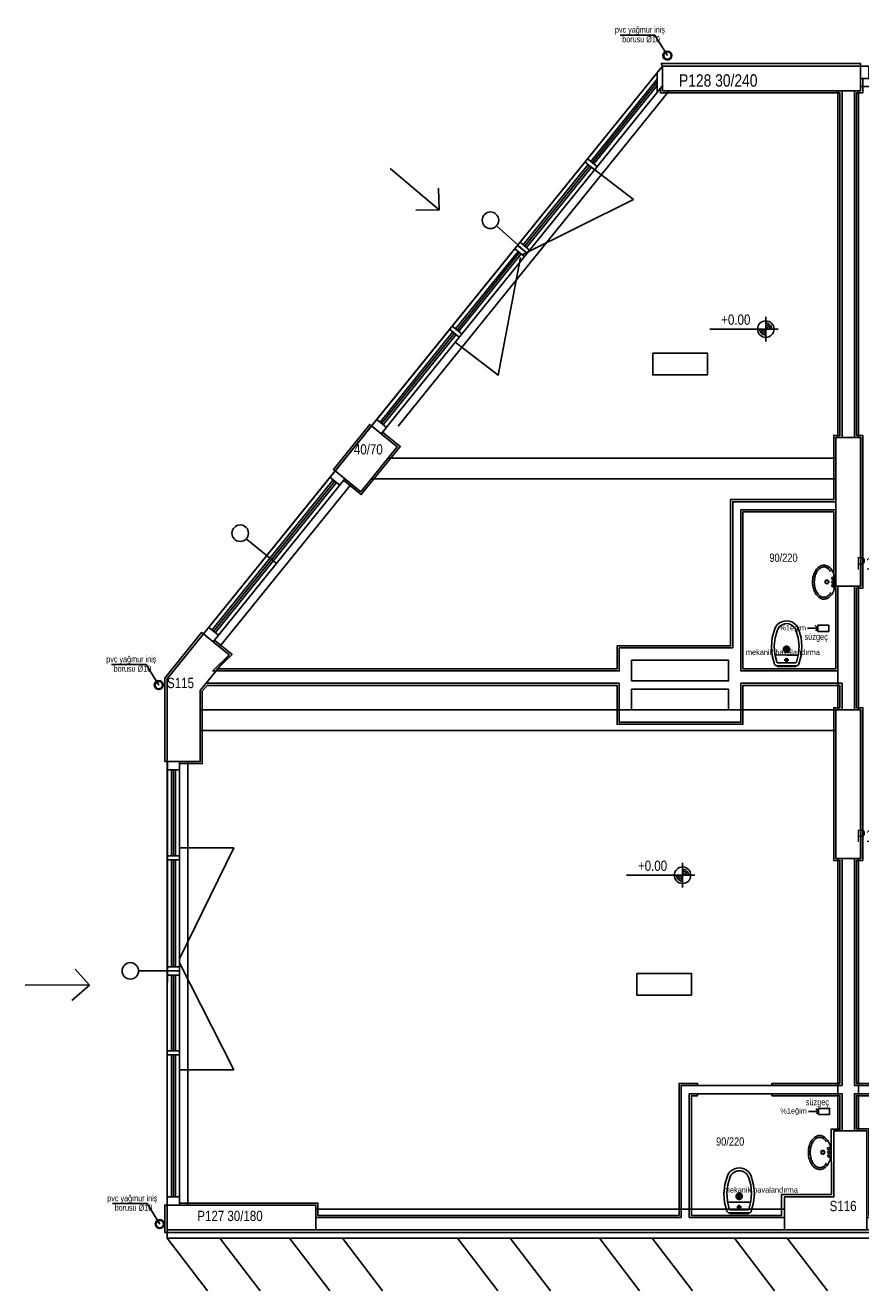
# Model space of a CAD drawing. Header units: centimetres. Extents: x 0 to 15545, y -30 to 2970.
# Tile 3 of 31: x 1227 to 1733, y 1185 to 1952. Entities that reach past the tile are written whole.
import ezdxf

# ---------------------------------------------------------------- set-up
doc = ezdxf.new("R2010")
doc.units = ezdxf.units.CM
doc.layers.add('ASN-MIMARI', color=8, linetype='CONTINUOUS')
doc.styles.get("Standard").update_dxf_attribs({"font": 'arial.ttf', "width": 0.8})

msp = doc.modelspace()

# ---------------------------------------------------------------- linework, layer by layer
at = {"layer": 'ASN-MIMARI'}
for p, q in [((1608.2, 1945.9), (1587.25, 1945.9)), ((1615.84, 1933.48), (1608.2, 1945.9)), ((1675.42, 1775.27), (1675.42, 1760.27)), ((1682.92, 1767.77), (1641.51, 1767.77)), ((1688.03, 1573.85), (1685.81, 1573.86)), ((1688.02, 1571.59), (1688.05, 1576.16)), ((1688.03, 1573.85), (1690.26, 1573.84)), ((1300.09, 1564.57), (1279.15, 1564.57)), ((1307.74, 1552.16), (1300.09, 1564.57)), ((1688.02, 1570.35), (1680.96, 1570.39)), ((1682.03, 1563.88), (1687.98, 1563.85)), ((1682.23, 1563.88), (1682.23, 1563.73)), ((1682.75, 1565.63), (1687.99, 1565.6)), ((1688, 1567.35), (1686.6, 1567.36)), ((1693.93, 1563.82), (1687.98, 1563.85)), ((1687.99, 1566.13), (1688.01, 1568.68)), ((1693.24, 1565.57), (1687.99, 1565.6)), ((1688, 1567.35), (1689.4, 1567.34)), ((1688.02, 1570.35), (1695.08, 1570.31)), ((1693.73, 1563.82), (1693.73, 1563.67)), ((1682.58, 1563.38), (1687.98, 1563.35)), ((1693.38, 1563.32), (1687.98, 1563.35)), ((1624.98, 1444.46), (1624.98, 1429.46)), ((1632.48, 1436.96), (1591.06, 1436.96)), ((1659.31, 1242.48), (1657.09, 1242.49)), ((1659.3, 1240.22), (1659.32, 1244.79)), ((1659.31, 1242.48), (1661.53, 1242.47)), ((1300.7, 1238.06), (1279.76, 1238.06)), ((1308.35, 1225.65), (1300.7, 1238.06)), ((1659.29, 1238.98), (1652.23, 1239.01)), ((1654.02, 1234.26), (1659.27, 1234.23)), ((1659.28, 1235.98), (1657.88, 1235.99)), ((1659.27, 1234.76), (1659.28, 1237.31)), ((1664.51, 1234.2), (1659.27, 1234.23)), ((1659.28, 1235.98), (1660.68, 1235.97)), ((1659.29, 1238.98), (1666.35, 1238.94)), ((1653.31, 1232.51), (1659.26, 1232.48)), ((1653.51, 1232.51), (1653.51, 1232.36)), ((1653.86, 1232.01), (1659.26, 1231.98)), ((1665.21, 1232.45), (1659.26, 1232.48)), ((1664.66, 1231.95), (1659.26, 1231.98)), ((1665.01, 1232.45), (1665.01, 1232.3))]:
    msp.add_line(p, q, dxfattribs=at)
for points in [[(3059.11, 1927.14), (1612.86, 1927.14), (1312.86, 1555.89), (1312.86, 1222.14), (1790.36, 1222.14), (1790.36, 1222.14), (2066.61, 1222.14), (2066.61, 1267.14), (2390.36, 1267.14), (2390.36, 1222.14), (3059.11, 1222.14), (3059.11, 1927.14)], [(1612.86, 1915.21), (1612.86, 1927.14), (1436.65, 1709.08), (1442.49, 1704.37), (1612.86, 1915.21)], [(1442.94, 1716.86), (1612.86, 1927.14)], [(1442.94, 1716.86), (1612.86, 1927.14)], [(1609.72, 1911.32), (1609.72, 1923.25), (1612.86, 1927.14), (1612.86, 1915.21), (1609.72, 1911.32)], [(1732.86, 1927.14), (1732.86, 1928.64), (1612.14, 1928.64), (1612.86, 1927.14)], [(1612.86, 1912.14), (1612.86, 1927.14)], [(1612.86, 1927.14), (1732.86, 1927.14)], [(1612.86, 1927.14), (1732.86, 1927.14), (1732.86, 1912.14), (1612.86, 1912.14), (1612.86, 1927.14)], [(1612.86, 1912.14), (1612.86, 1927.14)], [(1612.86, 1927.14), (1732.86, 1927.14)], [(1732.86, 1927.14), (2042.86, 1927.14)], [(1732.86, 1912.14), (1732.86, 1927.14)], [(1732.86, 1919.64), (1732.86, 1927.14), (1737.86, 1927.14), (1737.86, 1919.64), (1732.86, 1919.64), (2042.86, 1919.64), (2042.86, 1927.14), (2036.61, 1927.14), (2036.61, 1919.64), (2036.61, 1927.14), (1737.86, 1927.14)], [(1732.86, 1927.14), (2042.86, 1927.14)], [(1732.86, 1912.14), (1732.86, 1927.14)], [(1569.41, 1869.39), (1609.72, 1919.27)], [(1570.38, 1868.6), (1609.72, 1917.28)], [(1826.61, 1309.64), (1729.11, 1309.64), (1729.11, 1447.14), (1732.86, 1447.14), (1732.86, 1537.14), (1729.11, 1537.14), (1729.11, 1612.14), (1732.86, 1612.14), (1732.86, 1702.14), (1729.11, 1702.14), (1729.11, 1912.14), (1732.86, 1912.14), (1732.86, 1919.64), (2042.86, 1919.64)], [(1769.02, 1309.64), (1769, 1310.89), (1730.36, 1310.89), (1730.36, 1445.89), (1734.11, 1445.89), (1734.11, 1538.39), (1730.36, 1538.39), (1730.36, 1610.89), (1734.11, 1610.89), (1734.11, 1703.39), (1730.36, 1703.39), (1730.36, 1910.89), (1734.11, 1910.89), (1734.11, 1919.64)], [(1655.36, 1574.64), (1655.36, 1663.24), (1717.86, 1663.24), (1717.86, 1702.14), (1721.61, 1702.14), (1721.61, 1912.14), (1612.86, 1912.14), (1612.86, 1915.21), (1442.49, 1704.37), (1452.21, 1696.51), (1430.21, 1669.29), (1420.49, 1677.15), (1340.69, 1578.4), (1350.41, 1570.54), (1340.47, 1560.74), (1586.61, 1560.74), (1586.61, 1574.64), (1655.36, 1574.64)], [(1341.48, 1579.37), (1352.17, 1570.73), (1343.09, 1561.99), (1585.36, 1561.99), (1585.36, 1575.89), (1654.11, 1575.89), (1654.11, 1664.49), (1716.61, 1664.49), (1716.61, 1703.39), (1720.36, 1703.39), (1720.36, 1910.89), (1611.61, 1910.89), (1611.61, 1913.66)], [(1452.66, 1709.01), (1616.81, 1912.14)], [(1452.66, 1709.01), (1616.81, 1912.14)], [(1571.35, 1867.82), (1609.72, 1915.3)], [(1612.86, 1912.14), (1732.86, 1912.14)], [(1612.86, 1912.14), (1732.86, 1912.14)], [(1719.16, 1702.14), (1719.16, 1912.14)], [(1731.66, 1702.14), (1731.66, 1912.14)], [(1732.86, 1914.64), (2042.86, 1914.64)], [(1571.72, 1864.3), (1565.89, 1869.02), (1567.46, 1870.96), (1573.3, 1866.25), (1573.3, 1866.25)], [(1447.88, 1865.11), (1477.53, 1840.01), (1477.15, 1852.97), (1477.53, 1840.01), (1463.49, 1839.89)], [(1569.27, 1866.27), (1595.26, 1846.26), (1528.28, 1813.04)], [(1528.5, 1818.76), (1567.83, 1867.44)], [(1529.47, 1817.98), (1568.81, 1866.66)], [(1530.44, 1817.19), (1569.78, 1865.87)], [(1530.82, 1813.68), (1512.36, 1830.36)], [(1529.24, 1811.73), (1523.41, 1816.45), (1526.55, 1820.34), (1532.39, 1815.62), (1530.82, 1813.68)], [(1524.98, 1818.39), (1530.82, 1813.68)], [(1487.29, 1759.81), (1513.28, 1739.8), (1526.75, 1811.06)], [(1487.48, 1768), (1525.35, 1814.88)], [(1488.45, 1767.21), (1526.33, 1814.09)], [(1489.42, 1766.43), (1527.3, 1813.3)], [(1675.42, 1771.41), (1676.23, 1771.32), (1677, 1771.05), (1677.69, 1770.61), (1678.27, 1770.04), (1678.7, 1769.35), (1678.97, 1768.58), (1679.06, 1767.77)], [(1441.74, 1711.4), (1485.9, 1766.06)], [(1442.71, 1710.62), (1486.88, 1765.27)], [(1443.68, 1709.83), (1487.85, 1764.48)], [(1489.79, 1762.91), (1483.96, 1767.63), (1485.53, 1769.57), (1491.36, 1764.86), (1491.36, 1764.86)], [(1675.42, 1764.12), (1674.61, 1764.21), (1673.84, 1764.48), (1673.15, 1764.92), (1672.57, 1765.49), (1672.14, 1766.19), (1671.87, 1766.95), (1671.78, 1767.77)], [(1675.42, 1765.25), (1674.86, 1765.31), (1674.33, 1765.5), (1673.85, 1765.8), (1673.45, 1766.2), (1673.15, 1766.67), (1672.97, 1767.21), (1672.9, 1767.77)], [(1675.42, 1766.37), (1675.11, 1766.41), (1674.82, 1766.51), (1674.55, 1766.68), (1674.33, 1766.9), (1674.17, 1767.16), (1674.06, 1767.46), (1674.03, 1767.77)], [(1675.42, 1770.28), (1675.98, 1770.22), (1676.51, 1770.03), (1676.99, 1769.73), (1677.39, 1769.33), (1677.69, 1768.86), (1677.87, 1768.33), (1677.94, 1767.77)], [(1675.42, 1769.16), (1675.73, 1769.12), (1676.02, 1769.02), (1676.29, 1768.85), (1676.51, 1768.63), (1676.68, 1768.37), (1676.78, 1768.08), (1676.81, 1767.77)], [(1606.97, 1753.26), (1640.08, 1753.26), (1640.08, 1740.07), (1606.97, 1740.07), (1606.97, 1753.26)], [(1436.67, 1709.07), (1435.51, 1710.01), (1413.66, 1682.66), (1414.83, 1681.72)], [(1436.65, 1709.08), (1442.49, 1704.37), (1445.63, 1708.26), (1439.8, 1712.97), (1436.65, 1709.08)], [(1430.21, 1669.29), (1414.65, 1681.86), (1436.65, 1709.08), (1452.21, 1696.51), (1430.21, 1669.29)], [(1443.27, 1705.34), (1453.97, 1696.7), (1430.4, 1667.53), (1419.7, 1676.18)], [(1732.91, 1702.14), (1717.86, 1702.14), (1717.86, 1612.14), (1732.91, 1612.14), (1732.91, 1702.14)], [(1732.91, 1702.14), (1717.91, 1702.14)], [(1717.91, 1612.14), (1717.91, 1702.14)], [(1732.91, 1702.14), (1717.91, 1702.14)], [(1717.91, 1612.14), (1717.91, 1702.14)], [(1732.91, 1612.14), (1732.91, 1702.14)], [(1732.91, 1612.14), (1732.91, 1702.14)], [(1446.65, 1689.64), (1717.91, 1689.64)], [(1334.86, 1583.11), (1414.65, 1681.86)], [(1340.69, 1578.4), (1334.86, 1583.11), (1414.65, 1681.86), (1420.49, 1677.15), (1340.69, 1578.4)], [(1334.86, 1583.11), (1414.65, 1681.86)], [(1430.21, 1669.29), (1414.65, 1681.86)], [(1413.46, 1676.4), (1339.94, 1585.43)], [(1414.43, 1675.62), (1340.92, 1584.64)], [(1415.4, 1674.83), (1341.89, 1583.86)], [(1344.58, 1575.26), (1424.38, 1674.01)], [(1344.58, 1575.26), (1424.38, 1674.01)], [(1417.35, 1673.26), (1417.35, 1673.26), (1411.51, 1677.97)], [(1436.55, 1677.14), (1717.91, 1677.14)], [(1719.11, 1560.74), (1660.36, 1560.74), (1660.36, 1658.24), (1717.86, 1658.24), (1717.86, 1612.14), (1719.11, 1612.14), (1719.11, 1558.24)], [(1717.86, 1561.99), (1661.61, 1561.99), (1661.61, 1656.99), (1716.61, 1656.99), (1716.61, 1610.89), (1717.86, 1610.89), (1717.86, 1561.99)], [(1379.02, 1625.83), (1360.64, 1640.68)], [(1704.26, 1618.56), (1704.02, 1617.55), (1703.85, 1616.53), (1703.76, 1615.5), (1703.73, 1614.47)], [(1705.7, 1621.75), (1705.24, 1621), (1704.85, 1620.21), (1704.52, 1619.4), (1704.26, 1618.56)], [(1705.31, 1618.27), (1705.09, 1617.34), (1704.94, 1616.39), (1704.85, 1615.44), (1704.82, 1614.48)], [(1706.61, 1621.15), (1706.2, 1620.47), (1705.84, 1619.76), (1705.55, 1619.03), (1705.31, 1618.27)], [(1708.07, 1624.07), (1707.39, 1623.59), (1706.76, 1623.04), (1706.19, 1622.42), (1705.7, 1621.75)], [(1708.65, 1623.15), (1708.07, 1622.73), (1707.52, 1622.26), (1707.04, 1621.73), (1706.61, 1621.15)], [(1710.55, 1624.79), (1709.9, 1624.74), (1709.26, 1624.61), (1708.65, 1624.38), (1708.07, 1624.07)], [(1710.55, 1623.7), (1710.05, 1623.66), (1709.57, 1623.56), (1709.1, 1623.38), (1708.65, 1623.15)], [(1713.03, 1624.11), (1712.45, 1624.41), (1711.84, 1624.62), (1711.2, 1624.75), (1710.55, 1624.79)], [(1712.46, 1623.17), (1712.02, 1623.4), (1711.54, 1623.57), (1711.05, 1623.67), (1710.55, 1623.7)], [(1714.69, 1620.96), (1714.24, 1621.61), (1713.71, 1622.2), (1713.11, 1622.72), (1712.46, 1623.17)], [(1715.44, 1621.82), (1714.93, 1622.48), (1714.36, 1623.09), (1713.72, 1623.63), (1713.03, 1624.11)], [(1716.92, 1618.65), (1716.65, 1619.48), (1716.31, 1620.29), (1715.9, 1621.07), (1715.44, 1621.82)], [(1717.51, 1614.56), (1717.47, 1615.6), (1717.35, 1616.63), (1717.17, 1617.64), (1716.92, 1618.65)], [(1703.73, 1614.47), (1703.77, 1613.43), (1703.88, 1612.41), (1704.06, 1611.39), (1704.31, 1610.38)], [(1704.31, 1610.38), (1704.59, 1609.55), (1704.93, 1608.74), (1705.33, 1607.96), (1705.8, 1607.21)], [(1704.82, 1614.48), (1704.86, 1613.52), (1704.96, 1612.56), (1705.13, 1611.62), (1705.36, 1610.68)], [(1705.36, 1610.68), (1705.61, 1609.93), (1705.92, 1609.2), (1706.28, 1608.5), (1706.7, 1607.83)], [(1715.54, 1607.28), (1715.99, 1608.03), (1716.39, 1608.82), (1716.72, 1609.63), (1716.98, 1610.47)], [(1716.98, 1610.47), (1717.21, 1611.48), (1717.38, 1612.5), (1717.48, 1613.53), (1717.51, 1614.56)], [(1732.91, 1612.14), (1717.91, 1612.14)], [(1732.91, 1612.14), (1717.91, 1612.14)], [(1719.16, 1537.14), (1719.16, 1612.14)], [(1719.16, 1537.14), (1719.16, 1612.14)], [(1731.66, 1537.14), (1731.66, 1612.14)], [(1705.8, 1607.21), (1706.3, 1606.55), (1706.88, 1605.94), (1707.51, 1605.4), (1708.21, 1604.92)], [(1706.7, 1607.83), (1707.14, 1607.26), (1707.63, 1606.73), (1708.18, 1606.26), (1708.77, 1605.86)], [(1708.21, 1604.92), (1708.78, 1604.62), (1709.4, 1604.41), (1710.04, 1604.28), (1710.69, 1604.24)], [(1708.77, 1605.86), (1709.22, 1605.63), (1709.69, 1605.46), (1710.18, 1605.36), (1710.68, 1605.33)], [(1710.68, 1605.33), (1711.18, 1605.37), (1711.67, 1605.47), (1712.14, 1605.65), (1712.58, 1605.88)], [(1710.69, 1604.24), (1711.34, 1604.29), (1711.98, 1604.43), (1712.59, 1604.65), (1713.16, 1604.96)], [(1712.58, 1605.88), (1713.23, 1606.34), (1713.81, 1606.88), (1714.33, 1607.47), (1714.78, 1608.13)], [(1713.16, 1604.96), (1713.85, 1605.44), (1714.48, 1605.99), (1715.04, 1606.61), (1715.54, 1607.28)], [(1340.69, 1578.4), (1343.83, 1582.29), (1338, 1587)], [(1680.87, 1586.18), (1681.58, 1587.56), (1682.54, 1588.77), (1683.73, 1589.77), (1685.1, 1590.5), (1686.58, 1590.95), (1688.12, 1591.1)], [(1682.5, 1585.54), (1683.05, 1586.61), (1683.8, 1587.55), (1684.72, 1588.32), (1685.77, 1588.89), (1686.92, 1589.24), (1688.11, 1589.35)], [(1688.11, 1589.35), (1689.31, 1589.22), (1690.45, 1588.86), (1691.5, 1588.28), (1692.41, 1587.5), (1693.15, 1586.56), (1693.69, 1585.49)], [(1688.12, 1591.1), (1689.66, 1590.94), (1691.14, 1590.47), (1692.5, 1589.72), (1693.67, 1588.72), (1694.63, 1587.5), (1695.32, 1586.11)], [(1700.78, 1586.55), (1706.86, 1586.55), (1705.45, 1588.04), (1706.86, 1586.55), (1705.65, 1585.08)], [(1706.86, 1588.39), (1713.56, 1588.39), (1713.56, 1584.7), (1706.86, 1584.7), (1706.86, 1588.39)], [(1334.86, 1583.11), (1333.69, 1584.06), (1311.36, 1556.42), (1311.36, 1505.89), (1312.86, 1505.89)], [(1312.86, 1555.89), (1334.86, 1583.11)], [(1312.86, 1555.89), (1334.86, 1583.11)], [(1334.86, 1583.11), (1350.41, 1570.54)], [(1334.86, 1583.11), (1350.41, 1570.54)], [(1680.63, 1564.86), (1679.23, 1570.12), (1678.79, 1575.55), (1679.35, 1580.96), (1680.87, 1586.18)], [(1682.04, 1566.14), (1680.87, 1570.94), (1680.55, 1575.88), (1681.1, 1580.8), (1682.5, 1585.54)], [(1693.69, 1585.49), (1695.04, 1580.73), (1695.54, 1575.8), (1695.17, 1570.87), (1693.95, 1566.08)], [(1695.32, 1586.11), (1696.79, 1580.87), (1697.29, 1575.45), (1696.8, 1570.03), (1695.34, 1564.79)], [(1688.02, 1571.98), (1687.63, 1572.02), (1687.26, 1572.14), (1686.92, 1572.34), (1686.63, 1572.6), (1686.41, 1572.92), (1686.25, 1573.28), (1686.17, 1573.66), (1686.17, 1574.06), (1686.25, 1574.44), (1686.42, 1574.8), (1686.65, 1575.11), (1686.94, 1575.37), (1687.28, 1575.57), (1687.65, 1575.69), (1688.04, 1575.73)], [(1688.03, 1572.7), (1687.79, 1572.73), (1687.56, 1572.8), (1687.35, 1572.92), (1687.18, 1573.09), (1687.04, 1573.28), (1686.94, 1573.5), (1686.89, 1573.74), (1686.89, 1573.98), (1686.94, 1574.21), (1687.04, 1574.43), (1687.18, 1574.62), (1687.36, 1574.78), (1687.57, 1574.9), (1687.8, 1574.98), (1688.04, 1575)], [(1688.04, 1575.73), (1688.43, 1575.68), (1688.81, 1575.56), (1689.14, 1575.36), (1689.43, 1575.1), (1689.66, 1574.78), (1689.82, 1574.42), (1689.9, 1574.04), (1689.9, 1573.64), (1689.81, 1573.26), (1689.65, 1572.9), (1689.42, 1572.59), (1689.13, 1572.33), (1688.79, 1572.13), (1688.41, 1572.01), (1688.02, 1571.98)], [(1688.04, 1575), (1688.28, 1574.97), (1688.51, 1574.9), (1688.71, 1574.78), (1688.89, 1574.62), (1689.03, 1574.42), (1689.13, 1574.2), (1689.18, 1573.96), (1689.18, 1573.72), (1689.13, 1573.49), (1689.03, 1573.27), (1688.88, 1573.08), (1688.71, 1572.92), (1688.5, 1572.8), (1688.27, 1572.72), (1688.03, 1572.7)], [(1350.41, 1570.54), (1332.86, 1548.82)], [(1350.41, 1570.54), (1332.86, 1548.82)], [(1594.11, 1567.14), (1652.86, 1567.14), (1652.86, 1554.64), (1594.11, 1554.64), (1594.11, 1567.14)], [(1682.03, 1563.88), (1681.73, 1563.91), (1681.44, 1564), (1681.18, 1564.15), (1680.95, 1564.35), (1680.77, 1564.59), (1680.63, 1564.86)], [(1682.75, 1565.63), (1682.59, 1565.64), (1682.45, 1565.69), (1682.31, 1565.77), (1682.2, 1565.87), (1682.1, 1566), (1682.04, 1566.14)], [(1682.58, 1563.38), (1682.5, 1563.39), (1682.43, 1563.41), (1682.36, 1563.46), (1682.31, 1563.51), (1682.27, 1563.58), (1682.24, 1563.65), (1682.23, 1563.73)], [(1688, 1566.48), (1687.81, 1566.5), (1687.64, 1566.55), (1687.48, 1566.65), (1687.35, 1566.77), (1687.24, 1566.92), (1687.17, 1567.08), (1687.13, 1567.26), (1687.13, 1567.45), (1687.17, 1567.62), (1687.25, 1567.79), (1687.35, 1567.94), (1687.49, 1568.06), (1687.65, 1568.15), (1687.82, 1568.21), (1688.01, 1568.23)], [(1688.01, 1568.23), (1688.19, 1568.21), (1688.36, 1568.15), (1688.52, 1568.06), (1688.65, 1567.93), (1688.76, 1567.78), (1688.83, 1567.62), (1688.87, 1567.44), (1688.87, 1567.25), (1688.83, 1567.08), (1688.76, 1566.91), (1688.65, 1566.76), (1688.51, 1566.64), (1688.35, 1566.55), (1688.18, 1566.49), (1688, 1566.48)], [(1693.95, 1566.08), (1693.88, 1565.94), (1693.79, 1565.81), (1693.67, 1565.71), (1693.54, 1565.64), (1693.39, 1565.59), (1693.24, 1565.57)], [(1693.73, 1563.67), (1693.72, 1563.59), (1693.7, 1563.52), (1693.65, 1563.45), (1693.6, 1563.4), (1693.53, 1563.36), (1693.46, 1563.33), (1693.38, 1563.32)], [(1695.34, 1564.79), (1695.21, 1564.52), (1695.02, 1564.28), (1694.79, 1564.08), (1694.52, 1563.94), (1694.23, 1563.85), (1693.93, 1563.82)], [(1312.86, 1505.89), (1312.86, 1555.89)], [(1312.86, 1505.89), (1312.86, 1555.89)], [(1586.61, 1553.24), (1586.61, 1529.64), (1660.36, 1529.64), (1660.36, 1553.24), (1721.61, 1553.24), (1721.61, 1537.14), (1717.86, 1537.14), (1717.86, 1447.14), (1721.61, 1447.14), (1721.61, 1309.64), (1624.11, 1309.64), (1624.11, 1229.64), (1402.86, 1229.64), (1402.86, 1237.14), (1320.36, 1237.14), (1320.36, 1505.89), (1332.86, 1505.89), (1332.86, 1548.82), (1336.43, 1553.24), (1586.61, 1553.24)], [(1320.36, 1504.64), (1334.11, 1504.64), (1334.11, 1548.38), (1337.03, 1551.99), (1585.36, 1551.99), (1585.36, 1528.39), (1661.61, 1528.39), (1661.61, 1551.99), (1720.36, 1551.99), (1720.36, 1538.39), (1716.61, 1538.39), (1716.61, 1445.89), (1720.36, 1445.89), (1720.36, 1310.89), (1679.12, 1310.89), (1679.12, 1309.64)], [(1332.86, 1548.82), (1332.86, 1505.89)], [(1332.86, 1548.82), (1332.86, 1505.89)], [(1652.86, 1537.14), (1594.11, 1537.14), (1594.11, 1549.64), (1652.86, 1549.64), (1652.86, 1537.14)], [(1332.86, 1537.14), (1717.91, 1537.14)], [(1732.91, 1537.14), (1717.91, 1537.14)], [(1717.91, 1447.14), (1717.91, 1537.14)], [(1717.91, 1537.14), (1732.91, 1537.14), (1732.91, 1447.14), (1717.91, 1447.14), (1717.91, 1537.14)], [(1732.91, 1537.14), (1717.91, 1537.14)], [(1717.91, 1447.14), (1717.91, 1537.14)], [(1732.91, 1447.14), (1732.91, 1537.14)], [(1732.91, 1447.14), (1732.91, 1537.14)], [(1332.86, 1524.64), (1717.91, 1524.64)], [(1332.86, 1505.89), (1312.86, 1505.89)], [(1312.86, 1252.14), (1312.86, 1505.89)], [(1320.36, 1242.14), (1312.86, 1242.14), (1312.86, 1242.14), (1320.36, 1242.14), (1320.36, 1257.14), (1320.36, 1505.89), (1312.86, 1505.89), (1312.86, 1500.89), (1320.36, 1500.89), (1312.86, 1500.89)], [(1332.86, 1505.89), (1312.86, 1505.89)], [(1312.86, 1238.07), (1312.96, 1505.89)], [(1325.36, 1237.38), (1325.36, 1505.89)], [(1315.36, 1448.7), (1315.36, 1500.89)], [(1316.61, 1448.7), (1316.61, 1500.89)], [(1317.86, 1448.7), (1317.86, 1500.89)], [(1312.86, 1448.7), (1312.86, 1257.14)], [(1320.36, 1448.7), (1312.86, 1448.7)], [(1320.36, 1453.5), (1353.16, 1453.5), (1320.36, 1386.32)], [(1320.36, 1446.2), (1312.86, 1446.2)], [(1315.36, 1381.51), (1315.36, 1446.2)], [(1316.61, 1381.51), (1316.61, 1446.2)], [(1317.86, 1381.51), (1317.86, 1446.2)], [(1732.91, 1447.14), (1717.91, 1447.14)], [(1732.91, 1447.14), (1717.91, 1447.14)], [(1719.16, 1282.14), (1719.16, 1447.14)], [(1719.16, 1282.14), (1719.16, 1447.14)], [(1731.66, 1282.14), (1731.66, 1447.14)], [(1731.66, 1282.14), (1731.66, 1447.14)], [(1624.98, 1433.32), (1624.17, 1433.41), (1623.4, 1433.68), (1622.71, 1434.11), (1622.13, 1434.69), (1621.7, 1435.38), (1621.43, 1436.15), (1621.34, 1436.96)], [(1624.98, 1434.44), (1624.42, 1434.51), (1623.89, 1434.69), (1623.41, 1434.99), (1623.01, 1435.39), (1622.71, 1435.87), (1622.52, 1436.4), (1622.46, 1436.96)], [(1624.98, 1435.57), (1624.67, 1435.6), (1624.37, 1435.71), (1624.11, 1435.87), (1623.89, 1436.09), (1623.72, 1436.36), (1623.62, 1436.65), (1623.59, 1436.96)], [(1624.98, 1440.6), (1625.79, 1440.51), (1626.56, 1440.24), (1627.25, 1439.81), (1627.83, 1439.23), (1628.26, 1438.54), (1628.53, 1437.77), (1628.62, 1436.96)], [(1624.98, 1439.48), (1625.54, 1439.42), (1626.07, 1439.23), (1626.55, 1438.93), (1626.95, 1438.53), (1627.25, 1438.05), (1627.43, 1437.52), (1627.5, 1436.96)], [(1624.98, 1438.35), (1625.29, 1438.32), (1625.58, 1438.22), (1625.85, 1438.05), (1626.07, 1437.83), (1626.23, 1437.57), (1626.34, 1437.27), (1626.37, 1436.96)], [(1226.89, 1370.49), (1265.74, 1370.27), (1257.14, 1379.96), (1265.74, 1370.27), (1255.06, 1361.17)], [(1320.36, 1381.51), (1312.86, 1381.51)], [(1320.36, 1319.13), (1353.16, 1319.13), (1320.36, 1383.82)], [(1320.36, 1379.01), (1295.49, 1379.01)], [(1320.36, 1376.51), (1312.86, 1376.51)], [(1315.36, 1330.58), (1315.36, 1376.51)], [(1316.61, 1330.58), (1316.61, 1376.51)], [(1317.86, 1330.58), (1317.86, 1376.51)], [(1597.28, 1377.51), (1630.39, 1377.51), (1630.39, 1364.32), (1597.28, 1364.32), (1597.28, 1377.51)], [(1320.36, 1330.58), (1312.86, 1330.58)], [(1320.36, 1328.08), (1312.86, 1328.08)], [(1315.36, 1242.14), (1315.36, 1328.08)], [(1316.61, 1242.14), (1316.61, 1328.08)], [(1317.86, 1242.14), (1317.86, 1328.08)], [(1634.11, 1309.64), (1634.12, 1310.89), (1622.86, 1310.89), (1622.86, 1230.89), (1404.11, 1230.89), (1404.11, 1238.39), (1320.36, 1238.39)], [(1629.11, 1229.64), (1686.66, 1229.64), (1686.66, 1242.14), (1716.66, 1242.14), (1716.66, 1282.14), (1721.61, 1282.14), (1721.61, 1304.64), (1721.61, 1304.64), (1721.61, 1304.64), (1629.11, 1304.64), (1629.11, 1229.64)], [(1634.11, 1304.64), (1634.11, 1303.39), (1630.36, 1303.39), (1630.36, 1230.89), (1639.86, 1230.89)], [(1639.86, 1230.89), (1684.98, 1230.89), (1684.98, 1243.6), (1715.18, 1243.6), (1714.99, 1283.14), (1720.36, 1283.14), (1720.36, 1303.39), (1679.11, 1303.39), (1679.11, 1304.64)], [(1821.61, 1229.64), (1736.66, 1229.64), (1736.66, 1282.14), (1729.11, 1282.14), (1729.11, 1304.64), (1749.11, 1304.64), (1749.11, 1304.64), (1821.61, 1304.64), (1821.61, 1229.64)], [(1780.86, 1230.88), (1780.86, 1230.89), (1737.84, 1230.89), (1737.84, 1283.42), (1730.36, 1283.42), (1730.36, 1303.39), (1749.11, 1303.39), (1769.02, 1303.39), (1769.01, 1304.64)], [(1707.36, 1295.74), (1714.07, 1295.74), (1714.07, 1292.04), (1707.36, 1292.04), (1707.36, 1295.74)], [(1701.28, 1293.89), (1707.36, 1293.89), (1705.96, 1295.38), (1707.36, 1293.89), (1706.15, 1292.43)], [(1686.66, 1242.14), (1686.66, 1222.14), (1736.66, 1222.14), (1736.66, 1282.14), (1716.66, 1282.14), (1716.66, 1242.14), (1686.66, 1242.14)], [(1716.66, 1242.14), (1716.66, 1282.14)], [(1716.66, 1282.14), (1736.66, 1282.14)], [(1716.66, 1242.14), (1716.66, 1282.14)], [(1716.66, 1282.14), (1736.66, 1282.14)], [(1701.76, 1273.03), (1701.52, 1272.02), (1701.35, 1271), (1701.26, 1269.97), (1701.23, 1268.94)], [(1703.2, 1276.22), (1702.74, 1275.47), (1702.35, 1274.68), (1702.02, 1273.87), (1701.76, 1273.03)], [(1702.81, 1272.75), (1702.59, 1271.81), (1702.44, 1270.86), (1702.35, 1269.91), (1702.32, 1268.95)], [(1704.11, 1275.62), (1703.7, 1274.94), (1703.34, 1274.24), (1703.05, 1273.5), (1702.81, 1272.75)], [(1705.57, 1278.55), (1704.89, 1278.06), (1704.26, 1277.51), (1703.69, 1276.89), (1703.2, 1276.22)], [(1706.15, 1277.62), (1705.57, 1277.2), (1705.02, 1276.73), (1704.54, 1276.2), (1704.11, 1275.62)], [(1708.05, 1279.27), (1707.4, 1279.22), (1706.76, 1279.08), (1706.15, 1278.85), (1705.57, 1278.55)], [(1708.05, 1278.17), (1707.55, 1278.13), (1707.07, 1278.03), (1706.6, 1277.86), (1706.15, 1277.62)], [(1710.53, 1278.58), (1709.95, 1278.88), (1709.34, 1279.1), (1708.7, 1279.23), (1708.05, 1279.27)], [(1709.96, 1277.65), (1709.52, 1277.88), (1709.04, 1278.04), (1708.55, 1278.14), (1708.05, 1278.17)], [(1712.19, 1275.43), (1711.74, 1276.08), (1711.21, 1276.67), (1710.61, 1277.19), (1709.96, 1277.65)], [(1712.94, 1276.29), (1712.43, 1276.96), (1711.86, 1277.56), (1711.22, 1278.11), (1710.53, 1278.58)], [(1714.42, 1273.12), (1714.15, 1273.95), (1713.81, 1274.76), (1713.4, 1275.54), (1712.94, 1276.29)], [(1715.01, 1269.04), (1714.97, 1270.07), (1714.85, 1271.1), (1714.67, 1272.12), (1714.42, 1273.12)], [(2642.61, 1222.14), (2642.61, 1220.64), (2388.86, 1220.64), (2388.86, 1265.64), (2068.11, 1265.64), (2068.11, 1220.64), (1813.36, 1220.64), (1311.36, 1220.64), (1311.36, 1237.14), (1312.86, 1237.14)], [(1701.23, 1268.94), (1701.27, 1267.91), (1701.38, 1266.88), (1701.56, 1265.86), (1701.81, 1264.86)], [(1701.81, 1264.86), (1702.09, 1264.02), (1702.43, 1263.21), (1702.83, 1262.43), (1703.3, 1261.69)], [(1702.32, 1268.95), (1702.36, 1267.99), (1702.46, 1267.03), (1702.63, 1266.09), (1702.86, 1265.16)], [(1702.86, 1265.16), (1703.11, 1264.4), (1703.42, 1263.67), (1703.78, 1262.97), (1704.2, 1262.3)], [(1713.04, 1261.75), (1713.49, 1262.5), (1713.89, 1263.29), (1714.22, 1264.11), (1714.48, 1264.94)], [(1714.48, 1264.94), (1714.71, 1265.95), (1714.88, 1266.97), (1714.98, 1268), (1715.01, 1269.04)], [(1652.15, 1254.81), (1652.85, 1256.19), (1653.82, 1257.4), (1655.01, 1258.39), (1656.37, 1259.13), (1657.86, 1259.58), (1659.4, 1259.73)], [(1653.77, 1254.17), (1654.32, 1255.24), (1655.07, 1256.18), (1655.99, 1256.95), (1657.05, 1257.52), (1658.19, 1257.86), (1659.39, 1257.98)], [(1659.39, 1257.98), (1660.58, 1257.85), (1661.73, 1257.49), (1662.77, 1256.91), (1663.69, 1256.13), (1664.43, 1255.19), (1664.96, 1254.12)], [(1659.4, 1259.73), (1660.94, 1259.57), (1662.42, 1259.1), (1663.77, 1258.35), (1664.95, 1257.34), (1665.91, 1256.12), (1666.6, 1254.74)], [(1703.3, 1261.69), (1703.8, 1261.02), (1704.38, 1260.41), (1705.01, 1259.87), (1705.71, 1259.4)], [(1704.2, 1262.3), (1704.64, 1261.73), (1705.13, 1261.2), (1705.68, 1260.74), (1706.27, 1260.33)], [(1705.71, 1259.4), (1706.28, 1259.1), (1706.9, 1258.88), (1707.54, 1258.75), (1708.19, 1258.71)], [(1706.27, 1260.33), (1706.72, 1260.1), (1707.19, 1259.93), (1707.68, 1259.83), (1708.18, 1259.8)], [(1708.18, 1259.8), (1708.68, 1259.84), (1709.17, 1259.95), (1709.64, 1260.12), (1710.08, 1260.36)], [(1708.19, 1258.71), (1708.84, 1258.76), (1709.48, 1258.9), (1710.09, 1259.12), (1710.66, 1259.43)], [(1710.08, 1260.36), (1710.73, 1260.82), (1711.31, 1261.35), (1711.83, 1261.95), (1712.28, 1262.6)], [(1710.66, 1259.43), (1711.35, 1259.91), (1711.98, 1260.46), (1712.54, 1261.08), (1713.04, 1261.75)], [(1312.86, 1222.14), (1312.86, 1252.14)], [(1651.91, 1233.49), (1650.5, 1238.75), (1650.07, 1244.17), (1650.62, 1249.59), (1652.15, 1254.81)], [(1653.32, 1234.76), (1652.14, 1239.57), (1651.83, 1244.51), (1652.37, 1249.43), (1653.77, 1254.17)], [(1664.96, 1254.12), (1666.32, 1249.36), (1666.82, 1244.43), (1666.45, 1239.5), (1665.23, 1234.7)], [(1666.6, 1254.74), (1668.07, 1249.5), (1668.57, 1244.08), (1668.08, 1238.66), (1666.62, 1233.42)], [(1659.3, 1240.6), (1658.91, 1240.65), (1658.54, 1240.77), (1658.2, 1240.97), (1657.91, 1241.23), (1657.68, 1241.55), (1657.52, 1241.91), (1657.44, 1242.29), (1657.45, 1242.68), (1657.53, 1243.07), (1657.69, 1243.42), (1657.92, 1243.74), (1658.22, 1244), (1658.56, 1244.2), (1658.93, 1244.31), (1659.32, 1244.35)], [(1659.3, 1241.33), (1659.07, 1241.36), (1658.84, 1241.43), (1658.63, 1241.55), (1658.45, 1241.71), (1658.31, 1241.91), (1658.21, 1242.13), (1658.17, 1242.36), (1658.17, 1242.6), (1658.22, 1242.84), (1658.32, 1243.06), (1658.46, 1243.25), (1658.64, 1243.41), (1658.85, 1243.53), (1659.08, 1243.61), (1659.32, 1243.63)], [(1659.32, 1244.35), (1659.71, 1244.31), (1660.08, 1244.19), (1660.42, 1243.99), (1660.71, 1243.73), (1660.94, 1243.41), (1661.1, 1243.05), (1661.18, 1242.67), (1661.17, 1242.27), (1661.09, 1241.89), (1660.93, 1241.53), (1660.7, 1241.22), (1660.4, 1240.96), (1660.06, 1240.76), (1659.69, 1240.64), (1659.3, 1240.6)], [(1659.32, 1243.63), (1659.55, 1243.6), (1659.78, 1243.53), (1659.99, 1243.41), (1660.17, 1243.24), (1660.31, 1243.05), (1660.41, 1242.83), (1660.45, 1242.59), (1660.45, 1242.35), (1660.4, 1242.12), (1660.3, 1241.9), (1660.16, 1241.71), (1659.98, 1241.55), (1659.77, 1241.43), (1659.54, 1241.35), (1659.3, 1241.33)], [(1686.66, 1222.14), (1686.66, 1242.14)], [(1686.66, 1242.14), (1716.66, 1242.14)], [(1686.66, 1222.14), (1686.66, 1242.14)], [(1686.66, 1242.14), (1716.66, 1242.14)], [(1312.86, 1222.14), (1402.86, 1222.14), (1402.86, 1237.14), (1312.86, 1237.14), (1312.86, 1222.14)], [(1402.86, 1234.64), (1686.66, 1234.64)], [(1654.02, 1234.26), (1653.87, 1234.27), (1653.72, 1234.32), (1653.59, 1234.4), (1653.47, 1234.5), (1653.38, 1234.62), (1653.32, 1234.76)], [(1659.27, 1235.1), (1659.09, 1235.12), (1658.92, 1235.18), (1658.76, 1235.27), (1658.62, 1235.4), (1658.52, 1235.55), (1658.44, 1235.71), (1658.41, 1235.89), (1658.41, 1236.07), (1658.45, 1236.25), (1658.52, 1236.42), (1658.63, 1236.57), (1658.77, 1236.69), (1658.93, 1236.78), (1659.1, 1236.84), (1659.28, 1236.85)], [(1659.28, 1236.85), (1659.46, 1236.83), (1659.64, 1236.78), (1659.8, 1236.68), (1659.93, 1236.56), (1660.04, 1236.41), (1660.11, 1236.25), (1660.15, 1236.07), (1660.15, 1235.88), (1660.11, 1235.7), (1660.03, 1235.54), (1659.92, 1235.39), (1659.79, 1235.27), (1659.63, 1235.18), (1659.45, 1235.12), (1659.27, 1235.1)], [(1665.23, 1234.7), (1665.16, 1234.56), (1665.07, 1234.44), (1664.95, 1234.34), (1664.82, 1234.26), (1664.67, 1234.22), (1664.51, 1234.2)], [(1653.31, 1232.51), (1653.01, 1232.54), (1652.72, 1232.63), (1652.46, 1232.78), (1652.23, 1232.98), (1652.04, 1233.22), (1651.91, 1233.49)], [(1653.86, 1232.01), (1653.78, 1232.02), (1653.71, 1232.04), (1653.64, 1232.08), (1653.58, 1232.14), (1653.54, 1232.21), (1653.52, 1232.28), (1653.51, 1232.36)], [(1665.01, 1232.3), (1665, 1232.22), (1664.97, 1232.15), (1664.93, 1232.08), (1664.88, 1232.03), (1664.81, 1231.99), (1664.73, 1231.96), (1664.66, 1231.95)], [(1666.62, 1233.42), (1666.48, 1233.15), (1666.3, 1232.91), (1666.07, 1232.71), (1665.8, 1232.57), (1665.51, 1232.48), (1665.21, 1232.45)], [(1342.86, 1222.14), (1312.86, 1222.14)], [(1312.86, 1222.14), (1312.86, 1217.14), (2017.86, 1217.14), (2017.86, 1222.14), (1312.86, 1222.14)], [(1342.86, 1222.14), (1686.66, 1222.14)], [(1402.86, 1222.14), (1686.66, 1222.14)], [(1736.66, 1222.14), (1686.66, 1222.14)], [(1736.66, 1222.14), (1686.66, 1222.14)], [(1312.86, 1217.14), (1337.22, 1185.3)], [(1344.82, 1217.14), (1369.18, 1185.3)], [(1386.98, 1217.14), (1411.34, 1185.3)], [(1418.93, 1217.14), (1443.3, 1185.3)], [(1488.66, 1217.14), (1513.02, 1185.3)], [(1520.62, 1217.14), (1544.98, 1185.3)], [(1574.64, 1217.14), (1599, 1185.3)], [(1606.59, 1217.14), (1630.96, 1185.3)], [(1656.44, 1217.14), (1680.8, 1185.3)], [(1688.39, 1217.14), (1712.76, 1185.3)]]:
    msp.add_lwpolyline(points, dxfattribs=at)
for centre, radius in [((1615.84, 1933.48), 2.7), ((1615.84, 1933.48), 2.25), ((1508.65, 1833.71), 5), ((1675.42, 1767.77), 5), ((1357.05, 1644.15), 5), ((1716.1, 1616.89), 0.713), ((1712.49, 1614.64), 1.15), ((1712.49, 1614.64), 0.969), ((1716.12, 1614.64), 0.713), ((1716.14, 1612.34), 0.713), ((1307.74, 1552.16), 2.7), ((1307.74, 1552.16), 2.25), ((1624.98, 1436.96), 5), ((1290.49, 1379.01), 5), ((1709.99, 1269.11), 1.15), ((1709.99, 1269.11), 0.969), ((1713.6, 1271.36), 0.713), ((1713.62, 1269.11), 0.713), ((1713.64, 1266.81), 0.713), ((1308.35, 1225.65), 2.7), ((1308.35, 1225.65), 2.25)]:
    msp.add_circle(centre, radius, dxfattribs=at)

# ---------------------------------------------------------------- texts
at = {"layer": 'ASN-MIMARI', "width": 0.8}
for s, height, p in [('pvc yağmur iniş', 3.75, (1584.05, 1947.29)), ('borusu %%c10', 3.75, (1588.48, 1941.52)), ('P128 30/240', 7.5, (1622.86, 1914.64)), ('+0.00', 6.25, (1648.43, 1770.38)), ('40/70', 6.25, (1425.93, 1691.82)), ('90/220', 5, (1677.6, 1626.8)), ('P132 180/30', 7.5, (1730.41, 1622.14)), ('%%%1eğim', 3.195, (1683.68, 1585.26)), ('süzgeç', 3.994, (1698.87, 1579.5)), ('mekanik havalandırma', 3.3359, (1663.37, 1570.39)), ('pvc yağmur iniş', 3.75, (1275.95, 1565.97)), ('borusu %%c10', 3.75, (1280.38, 1560.2)), ('S115', 6.25, (1312.76, 1550.29)), ('P131 180/30', 7.5, (1730.41, 1457.14)), ('+0.00', 6.25, (1597.99, 1439.58)), ('%%%1eğim', 3.195, (1684.19, 1292.61)), ('süzgeç', 3.994, (1699.63, 1297.58)), ('90/220', 5, (1645.31, 1273.15)), ('pvc yağmur iniş', 3.75, (1276.56, 1239.46)), ('mekanik havalandırma', 3.3359, (1650, 1244.74)), ('borusu %%c10', 3.75, (1280.99, 1233.69)), ('P127 30/180', 6.25, (1331.06, 1227.48)), ('S116', 6.25, (1714.08, 1233.48))]:
    msp.add_text(s, height=height, dxfattribs=at).set_placement(p)

doc.saveas('drawing.dxf')
